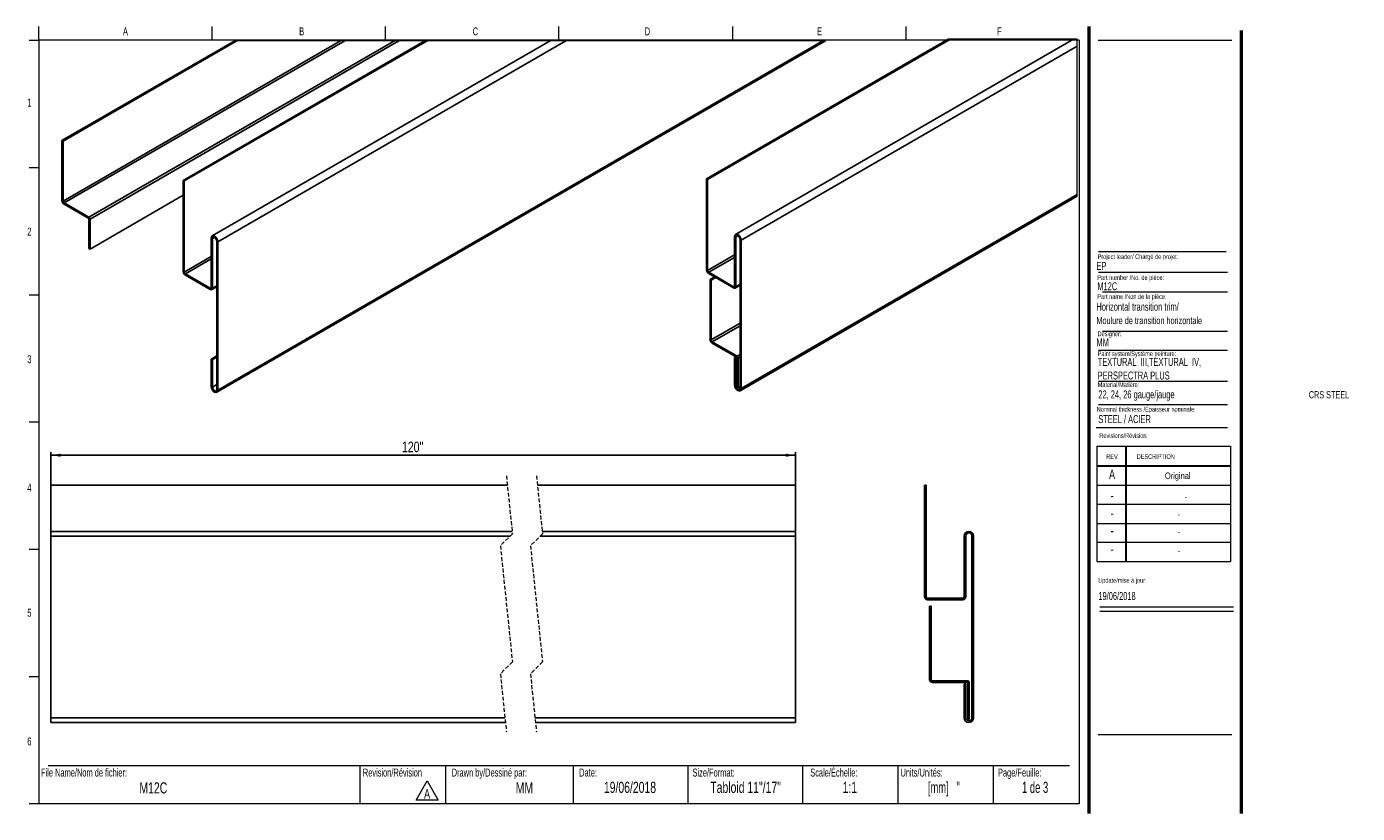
# Model space of a CAD drawing. Header units: millimetres. Extents: x 12 to 455, y 10 to 272.
import ezdxf

# ---------------------------------------------------------------- set-up
doc = ezdxf.new("R2010")
doc.units = ezdxf.units.MM
doc.linetypes.add('HIDDEN', pattern=[1.905, 1.27, -0.635])
doc.layers.add('FORMAT', color=7, linetype='Continuous')
doc.styles.add('SLDTEXTSTYLE0', font='TXT', dxfattribs={"width": 0.7})
doc.styles.add('SLDTEXTSTYLE1', font='TXT', dxfattribs={"width": 0.633333})
doc.styles.add('SLDTEXTSTYLE2', font='TXT', dxfattribs={"width": 0.625})
doc.styles.add('SLDTEXTSTYLE3', font='TXT', dxfattribs={"width": 0.75})
doc.dimstyles.new('SLDDIMSTYLE0', dxfattribs={"dimtxt": 3.5, "dimasz": 3.302, "dimexe": 0, "dimexo": 0.0625, "dimgap": 0.875, "dimtad": 1, "dimdec": 1, "dimrnd": 1e-09, "dimzin": 12, "dimdsep": 46, "dimtxsty": 'SLDTEXTSTYLE3', "dimsah": 1, "dimcen": 0.09, "dimadec": 0, "dimazin": 3, "dimtfac": 1, "dimtdec": 1, "dimtofl": 0, "dimtmove": 0, "dimatfit": 3, "dimfxl": 1, "dimfrac": 2, "dimtolj": 1, "dimtzin": 12, "dimarcsym": 0})

# ---------------------------------------------------------------- blocks, each defined once
blk = doc.blocks.new('SW_NOTE_0')
at = {"color": 0, "linetype": 'Continuous', "lineweight": 0}
for p, q in [((-2.43, 0.39), (1.25, 6.76)), ((1.25, 6.76), (4.92, 0.39)), ((4.92, 0.39), (-2.43, 0.39))]:
    blk.add_line(p, q, dxfattribs=at)
at = {"color": 0, "linetype": 'Continuous', "lineweight": 0, "insert": (1.24, 4.09), "char_height": 3.17, "attachment_point": 2, "style": 'SLDTEXTSTYLE0'}
blk.add_mtext('A', dxfattribs=at)
blk = doc.blocks.new('SW_NOTE_1')
at = {"layer": 'FORMAT', "color": 0, "char_height": 2.6458, "attachment_point": 1, "style": 'SLDTEXTSTYLE0'}
for s, insert in [('TEXTURAL  III,TEXTURAL  IV,', (0, 3.41)), ('PERSPECTRA PLUS', (0, -1.12))]:
    blk.add_mtext(s, dxfattribs=dict(at, insert=insert))
blk = doc.blocks.new('_D')
at = {"layer": 'FORMAT'}
for p, q in [((19.87, 103.19), (19.87, 130.08)), ((19.87, 129.08), (267.67, 129.08)), ((267.67, 103.19), (267.67, 130.08))]:
    blk.add_line(p, q, dxfattribs=at)
for points in [[(19.87, 129.08), (23.18, 128.57), (23.18, 129.59)], [(267.67, 129.08), (264.36, 129.59), (264.36, 128.57)]]:
    blk.add_solid(points, dxfattribs=at)
at = {"layer": 'FORMAT', "insert": (136.71, 133.59), "char_height": 3.5, "attachment_point": 1, "style": 'SLDTEXTSTYLE3'}
blk.add_mtext("120''", dxfattribs=at)

msp = doc.modelspace()

# ---------------------------------------------------------------- linework, layer by layer
at = {"color": 7, "linetype": 'Continuous', "lineweight": 18}
for p, q in [((15.91, 267.13), (15.91, 271.63)), ((73.59, 267.13), (73.59, 271.63)), ((131.27, 267.13), (131.27, 271.63)), ((188.94, 267.13), (188.94, 271.63)), ((246.62, 271.63), (246.62, 267.13)), ((304.3, 271.63), (304.3, 267.13)), ((12.73, 267.13), (15.91, 267.13)), ((361.98, 267.13), (15.91, 267.13)), ((15.91, 267.13), (15.91, 13.13)), ((277.61, 266.89), (81.09, 266.89)), ((361.98, 267.13), (361.98, 13.13)), ((368.33, 267.13), (412.78, 267.13)), ((12.73, 224.8), (15.91, 224.8)), ((368.43, 189.98), (411.3, 189.98)), ((12.73, 182.47), (15.91, 182.47)), ((369.77, 183.46), (411.3, 183.46)), ((369.77, 170.37), (411.3, 170.37)), ((368.43, 164.02), (411.3, 164.02)), ((368.43, 153.75), (411.3, 153.75)), ((368.43, 145.93), (411.3, 145.93)), ((12.73, 140.13), (15.91, 140.13)), ((367.68, 138.35), (411.3, 138.35)), ((367.82, 132.05), (412.27, 132.05)), ((367.82, 132.05), (367.82, 93.69)), ((377.35, 132.05), (377.35, 93.69)), ((377.6, 132.05), (377.6, 93.69)), ((412.27, 132.05), (412.27, 93.69)), ((367.82, 125.7), (412.27, 125.7)), ((367.82, 125.44), (412.27, 125.44)), ((367.82, 119.09), (412.27, 119.09)), ((412.27, 112.74), (367.82, 112.74)), ((367.82, 106.39), (412.27, 106.39)), ((12.73, 97.8), (15.91, 97.8)), ((412.27, 100.04), (367.82, 100.04)), ((367.82, 93.69), (412.27, 93.69)), ((368.85, 78.6), (413.3, 78.6)), ((368.85, 77.18), (413.3, 77.18)), ((12.73, 55.47), (15.91, 55.47)), ((19.08, 25.83), (358.81, 25.83)), ((122.72, 25.83), (122.72, 13.13)), ((151.23, 25.83), (151.23, 13.13)), ((193.71, 25.83), (193.71, 13.13)), ((231.81, 25.83), (231.81, 13.13)), ((269.91, 25.83), (269.91, 13.13)), ((301.66, 25.83), (301.66, 13.13)), ((333.41, 25.83), (333.41, 13.13)), ((15.91, 13.13), (12.73, 13.13)), ((361.98, 13.13), (15.91, 13.13))]:
    msp.add_line(p, q, dxfattribs=at)
at = {"color": 7, "linetype": 'Continuous', "lineweight": 50}
for p, q in [((365.16, 271.63), (365.16, 9.96)), ((415.96, 9.96), (415.96, 270.31))]:
    msp.add_line(p, q, dxfattribs=at)
at = {"color": 7, "linetype": 'Continuous', "lineweight": 25}
for p, q in [((23.62, 233.71), (81.09, 266.89)), ((23.98, 213.6), (116.3, 266.89)), ((23.98, 233.51), (81.81, 266.89)), ((24.34, 212.97), (117.74, 266.89)), ((32.6, 208.21), (134.26, 266.89)), ((32.96, 207.58), (135.7, 266.89)), ((63.96, 220.5), (144.33, 266.89)), ((64.32, 220.29), (145.05, 266.89)), ((186.01, 266.89), (73.62, 202.01)), ((75.14, 150.01), (277.61, 266.89)), ((75.46, 200.07), (191.21, 266.89)), ((75.46, 150.71), (276.72, 266.89)), ((238.04, 221.01), (318.41, 267.41)), ((238.4, 220.81), (319.13, 267.41)), ((360.09, 267.41), (247.7, 202.53)), ((249.54, 200.59), (361.32, 265.12)), ((23.62, 233.71), (23.62, 213.8)), ((23.62, 233.71), (23.98, 233.51)), ((23.98, 233.51), (23.98, 213.6)), ((63.96, 220.5), (63.96, 190.2)), ((63.96, 220.5), (64.32, 220.29)), ((64.32, 220.29), (64.32, 190)), ((238.04, 221.01), (238.04, 190.72)), ((238.04, 221.01), (238.4, 220.81)), ((238.4, 220.81), (238.4, 190.51)), ((24.34, 212.97), (32.6, 208.21)), ((24.34, 212.56), (32.6, 207.79)), ((32.96, 197.63), (63.96, 215.53)), ((249.22, 150.53), (361.32, 215.24)), ((249.54, 151.22), (361.32, 215.76)), ((32.6, 207.79), (32.6, 197.83)), ((32.96, 207.58), (32.96, 197.63)), ((73.3, 184.81), (73.3, 201.31)), ((73.66, 184.6), (73.66, 201.11)), ((75.1, 200.28), (75.1, 150.91)), ((75.46, 200.07), (75.46, 150.71)), ((247.38, 185.33), (247.38, 201.83)), ((247.74, 185.12), (247.74, 201.62)), ((249.18, 200.79), (249.18, 151.43)), ((249.54, 200.59), (249.54, 151.22)), ((32.96, 197.63), (32.6, 197.83)), ((64.67, 189.39), (72.96, 184.61)), ((64.67, 188.98), (72.96, 184.2)), ((238.75, 189.91), (247.03, 185.13)), ((238.75, 189.5), (247.03, 184.71)), ((239.21, 187.53), (240.68, 188.38)), ((239.21, 187.53), (239.21, 167.62)), ((239.21, 187.53), (239.57, 187.32)), ((239.57, 187.32), (241.04, 188.17)), ((239.57, 187.32), (239.57, 167.41)), ((73.46, 184.15), (75.1, 185.1)), ((247.53, 184.66), (249.18, 185.61)), ((239.93, 166.79), (248.19, 162.02)), ((239.93, 166.38), (248.19, 161.61)), ((73.3, 161.08), (75.1, 162.11)), ((73.3, 151.95), (73.3, 161.08)), ((73.3, 161.08), (73.66, 160.87)), ((73.66, 160.87), (75.1, 161.7)), ((73.66, 151.74), (73.66, 160.87)), ((247.38, 161.59), (247.8, 161.83)), ((247.38, 152.47), (247.38, 161.59)), ((247.38, 161.59), (247.74, 161.39)), ((247.74, 161.39), (248.15, 161.63)), ((247.74, 152.26), (247.74, 161.39)), ((248.19, 161.61), (248.19, 151.65)), ((248.55, 161.4), (248.55, 151.44)), ((248.55, 151.44), (248.19, 151.65)), ((248.55, 151.44), (249.18, 151.81)), ((19.87, 119.08), (171.78, 119.08)), ((19.87, 119.08), (19.87, 103.72)), ((181.78, 119.08), (267.67, 119.08)), ((267.67, 119.08), (267.67, 103.72)), ((310.56, 119.08), (310.56, 81.98)), ((310.56, 119.08), (311.06, 119.08)), ((311.06, 119.08), (311.06, 81.98)), ((173.38, 103.72), (19.87, 103.72)), ((19.87, 103.72), (19.87, 102.19)), ((19.87, 102.19), (19.87, 41.74)), ((19.87, 102.19), (172.69, 102.19)), ((182.69, 102.19), (267.67, 102.19)), ((267.67, 103.72), (183.38, 103.72)), ((267.67, 103.72), (267.67, 102.19)), ((267.67, 102.19), (267.67, 41.74)), ((323.76, 81.98), (323.76, 102.19)), ((324.27, 81.98), (324.27, 102.19)), ((326.3, 102.19), (326.3, 41.74)), ((326.81, 102.19), (326.81, 41.74)), ((311.56, 81.49), (323.27, 81.49)), ((311.56, 80.98), (323.27, 80.98)), ((312.21, 78.9), (312.21, 54.52)), ((312.21, 78.9), (312.71, 78.9)), ((312.71, 78.9), (312.71, 54.52)), ((313.22, 54.01), (324.91, 54.01)), ((313.22, 53.5), (324.91, 53.5)), ((324.91, 53.5), (324.91, 41.31)), ((325.41, 53.5), (325.41, 41.31)), ((323.76, 41.74), (323.76, 52.92)), ((323.76, 52.92), (324.27, 52.92)), ((324.27, 41.74), (324.27, 52.92)), ((19.87, 41.74), (170.97, 41.74)), ((19.87, 41.74), (19.87, 40.22)), ((19.87, 40.22), (171.13, 40.22)), ((180.97, 41.74), (267.67, 41.74)), ((181.13, 40.22), (267.67, 40.22)), ((267.67, 41.74), (267.67, 40.22)), ((325.41, 41.31), (324.91, 41.31))]:
    msp.add_line(p, q, dxfattribs=at)
at = {"color": 8, "linetype": 'Continuous', "lineweight": 25}
for p, q in [((73.66, 201.11), (74.38, 201.52)), ((247.74, 201.62), (248.46, 202.04)), ((64.32, 190), (73.3, 195.18)), ((238.4, 190.51), (247.38, 195.7)), ((238.75, 189.91), (247.38, 194.89)), ((64.67, 189.39), (73.3, 194.38)), ((247.74, 185.12), (249.18, 185.95)), ((72.96, 184.61), (73.3, 184.81)), ((73.66, 184.6), (75.1, 185.43)), ((247.03, 185.13), (247.38, 185.33)), ((239.57, 167.41), (249.18, 172.96)), ((239.93, 166.79), (249.18, 172.13)), ((248.19, 162.02), (249.18, 162.59)), ((248.55, 161.4), (249.18, 161.76)), ((73.66, 151.74), (75.1, 152.57)), ((247.74, 152.26), (248.19, 152.52))]:
    msp.add_line(p, q, dxfattribs=at)
at = {"color": 7, "linetype": 'HIDDEN', "lineweight": 18}
for p, q in [((171.45, 122.26), (173.45, 102.95)), ((181.45, 122.26), (183.45, 102.95)), ((173.45, 102.95), (169.45, 98.95)), ((183.45, 102.95), (179.45, 98.95)), ((169.45, 98.95), (173.45, 60.35)), ((179.45, 98.95), (183.45, 60.35)), ((173.45, 60.35), (169.45, 56.35)), ((183.45, 60.35), (179.45, 56.35)), ((169.45, 56.35), (171.45, 37.04)), ((179.45, 56.35), (181.45, 37.04))]:
    msp.add_line(p, q, dxfattribs=at)
at = {"color": 7, "linetype": 'Continuous', "lineweight": 18, "flags": 128}
msp.add_lwpolyline([(361.32, 215.24), (361.32, 215.76), (361.32, 265.12), (361.32, 267.41), (360.09, 267.41), (319.13, 267.41), (318.41, 267.41)], dxfattribs=at)
at = {"color": 7, "linetype": 'Continuous', "lineweight": 25, "flags": 128}
for points in [[(73.3, 201.31), (73.39, 201.74), (73.62, 202.01), (73.97, 202.08), (74.38, 201.94), (74.79, 201.6), (75.14, 201.13), (75.38, 200.59), (75.46, 200.07)], [(73.66, 201.11), (73.72, 201.39), (73.87, 201.57), (74.11, 201.62), (74.38, 201.52), (74.66, 201.3), (74.89, 200.98), (75.04, 200.62), (75.1, 200.28)], [(247.38, 201.83), (247.46, 202.26), (247.7, 202.53), (248.05, 202.6), (248.46, 202.45), (248.87, 202.12), (249.22, 201.65), (249.45, 201.11), (249.54, 200.59)], [(247.74, 201.62), (247.79, 201.91), (247.95, 202.09), (248.18, 202.13), (248.46, 202.04), (248.73, 201.82), (248.97, 201.5), (249.12, 201.14), (249.18, 200.79)], [(75.46, 150.71), (75.38, 150.28), (75.14, 150.01), (74.79, 149.94), (74.38, 150.08), (73.97, 150.42), (73.62, 150.89), (73.39, 151.43), (73.3, 151.95)], [(75.1, 150.91), (75.04, 150.63), (74.89, 150.45), (74.66, 150.4), (74.38, 150.5), (74.11, 150.72), (73.87, 151.04), (73.72, 151.39), (73.66, 151.74)], [(249.54, 151.22), (249.45, 150.8), (249.22, 150.53), (248.87, 150.46), (248.46, 150.6), (248.05, 150.94), (247.7, 151.41), (247.46, 151.95), (247.38, 152.47)], [(249.18, 151.43), (249.12, 151.15), (248.97, 150.97), (248.73, 150.92), (248.46, 151.02), (248.18, 151.24), (247.95, 151.55), (247.79, 151.91), (247.74, 152.26)]]:
    msp.add_lwpolyline(points, dxfattribs=at)
at = {"color": 7, "linetype": 'Continuous', "lineweight": 25}
for centre, radius, start, end in [((25.18, 213.87), 1.56, 182.6012, 237.3986), ((24.76, 213.63), 0.781, 182.6112, 237.3915), ((32.18, 207.55), 0.781, 2.604, 57.4011), ((239.58, 190.79), 1.54, 182.6061, 237.3923), ((239.16, 190.55), 0.756, 182.6013, 237.3926), ((65.5, 190.27), 1.54, 182.6061, 237.3923), ((65.08, 190.03), 0.756, 182.6013, 237.3926), ((73.09, 184.78), 0.215, 230.7933, 9.2227), ((73.23, 184.53), 0.437, 230.7962, 9.2139), ((247.17, 185.29), 0.215, 230.7933, 9.2227), ((247.31, 185.05), 0.437, 230.7962, 9.2139), ((240.77, 167.69), 1.56, 182.6004, 237.3994), ((240.35, 167.45), 0.781, 182.6025, 237.4002), ((247.77, 161.36), 0.781, 2.6083, 57.3944), ((325.29, 102.19), 1.52, 0, 180), ((325.29, 102.19), 1.02, 0, 180), ((311.56, 81.98), 1, 180, 270), ((311.56, 81.98), 0.492, 180, 270), ((323.27, 81.98), 0.492, 270, 360), ((323.27, 81.98), 1, 270, 0), ((313.22, 54.52), 1.02, 180, 270), ((313.22, 54.52), 0.508, 180, 270), ((324.91, 53.5), 0.508, 360, 90), ((325.29, 41.74), 1.52, 180, 360), ((325.29, 41.74), 1.02, 180, 360)]:
    msp.add_arc(centre, radius, start, end, dxfattribs=at)
at = {"layer": 'FORMAT', "color": 250, "lineweight": 18, "true_color": 0x454545}
msp.add_line((368.43, 196.79), (410.86, 196.79), dxfattribs=at)
at = {"layer": 'FORMAT', "lineweight": 18}
msp.add_line((368.33, 36.23), (412.78, 36.23), dxfattribs=at)

# ---------------------------------------------------------------- block references
at = {"color": 7, "linetype": 'Continuous', "lineweight": 0}
msp.add_blockref('SW_NOTE_0', (143.84, 13.97), dxfattribs=at)
at = {"layer": 'FORMAT'}
msp.add_blockref('SW_NOTE_1', (368.14, 158.04), dxfattribs=at)

# ---------------------------------------------------------------- texts
at = {"color": 7, "linetype": 'Continuous', "lineweight": 0}
for s, insert, char_height, attachment_point, style in [('A', (44.74, 271.37), 2.65, 2, 'SLDTEXTSTYLE0'), ('B', (103.37, 271.37), 2.65, 2, 'SLDTEXTSTYLE0'), ('C', (161.14, 271.37), 2.65, 2, 'SLDTEXTSTYLE0'), ('D', (218.38, 271.37), 2.65, 2, 'SLDTEXTSTYLE0'), ('E', (275.66, 271.37), 2.65, 2, 'SLDTEXTSTYLE0'), ('F', (335.47, 271.37), 2.65, 2, 'SLDTEXTSTYLE0'), ('1', (12.79, 247.7), 2.65, 2, 'SLDTEXTSTYLE0'), ('2', (12.79, 204.77), 2.65, 2, 'SLDTEXTSTYLE0'), ('Project leader/ Chargé de projet:', (368.12, 195.91), 1.5875, 1, 'SLDTEXTSTYLE0'), ('EP', (367.72, 193.36), 2.646, 1, 'SLDTEXTSTYLE0'), ('Part number /No. de pièce:', (368.03, 188.96), 1.5875, 1, 'SLDTEXTSTYLE0'), ('M12C', (368.03, 186.6), 2.646, 1, 'SLDTEXTSTYLE0'), ('Designer:', (368.12, 170.25), 1.587, 1, 'SLDTEXTSTYLE0'), ('MM', (367.72, 167.93), 2.646, 1, 'SLDTEXTSTYLE0'), ('Paint system/Système peinture:', (368.14, 163.64), 1.5875, 1, 'SLDTEXTSTYLE0'), ('3', (12.79, 162.33), 2.65, 2, 'SLDTEXTSTYLE0'), ('CRS STEEL', (438.35, 150.39), 2.381, 1, 'SLDTEXTSTYLE0'), ('Nominal thickness /Épaisseur nominale:', (367.8, 145.17), 1.5875, 1, 'SLDTEXTSTYLE0'), ('STEEL / ACIER', (368.35, 142.41), 2.6458, 1, 'SLDTEXTSTYLE0'), ('Revisions/Révision', (368.7, 136.38), 1.5875, 1, 'SLDTEXTSTYLE0'), ('REV.', (371, 129.42), 1.587, 1, 'SLDTEXTSTYLE0'), ('DESCRIPTION', (381.11, 129.42), 1.5875, 1, 'SLDTEXTSTYLE0'), ('A', (372.92, 124.31), 3.17, 2, 'SLDTEXTSTYLE0'), ('4', (12.79, 119.6), 2.65, 2, 'SLDTEXTSTYLE0'), ('Original', (394.77, 123.33), 2.117, 2, 'SLDTEXTSTYLE0'), ('-', (372.96, 117.28), 3.17, 2, 'SLDTEXTSTYLE0'), ('-', (397.44, 116.3), 2.12, 2, 'SLDTEXTSTYLE0'), ('-', (372.96, 111.46), 3.17, 2, 'SLDTEXTSTYLE0'), ('-', (395.11, 110.47), 2.12, 2, 'SLDTEXTSTYLE0'), ('-', (372.96, 105.59), 3.17, 2, 'SLDTEXTSTYLE0'), ('-', (395.11, 104.6), 2.12, 2, 'SLDTEXTSTYLE0'), ('-', (372.96, 99.42), 3.17, 2, 'SLDTEXTSTYLE0'), ('-', (395.11, 98.44), 2.12, 2, 'SLDTEXTSTYLE0'), ('Update/mise à jour:', (368.32, 88.26), 1.5875, 1, 'SLDTEXTSTYLE0'), ('19/06/2018', (368.37, 83.57), 2.646, 1, 'SLDTEXTSTYLE0'), ('5', (12.79, 78.02), 2.65, 2, 'SLDTEXTSTYLE0'), ('6', (12.79, 35.25), 2.65, 2, 'SLDTEXTSTYLE0'), ('File Name/Nom de fichier:', (16.64, 24.86), 2.6458, 1, 'SLDTEXTSTYLE0'), ('Revision/Révision', (123.7, 24.86), 2.6458, 1, 'SLDTEXTSTYLE0'), ('Drawn by/Dessiné par:', (153.25, 24.86), 2.6458, 1, 'SLDTEXTSTYLE0'), ('Date:', (195.67, 24.86), 2.646, 1, 'SLDTEXTSTYLE0'), ('Size/Format:', (233.36, 24.86), 2.6458, 1, 'SLDTEXTSTYLE0'), ('Scale/Échelle:', (272.53, 24.86), 2.6458, 1, 'SLDTEXTSTYLE0'), ('Units/Unités:', (302.54, 24.86), 2.6458, 1, 'SLDTEXTSTYLE0'), ('Page/Feuille:', (334.98, 24.86), 2.6458, 1, 'SLDTEXTSTYLE0'), ('M12C', (54.02, 20.3), 3.704, 2, 'SLDTEXTSTYLE0'), ('MM', (177.45, 20.3), 3.704, 2, 'SLDTEXTSTYLE0'), ('19/06/2018', (212.57, 20.47), 3.704, 2, 'SLDTEXTSTYLE0'), ('Tabloid 11"/17"', (251.03, 20.47), 3.7042, 2, 'SLDTEXTSTYLE0'), ('1:1', (285.69, 20.47), 3.704, 2, 'SLDTEXTSTYLE0'), ('[mm]   "', (316.97, 20.47), 3.704, 2, 'SLDTEXTSTYLE2'), ('1 de 3', (347.33, 20.47), 3.704, 2, 'SLDTEXTSTYLE1')]:
    msp.add_mtext(s, dxfattribs=dict(at, insert=insert, char_height=char_height, attachment_point=attachment_point, style=style))
at = {"layer": 'FORMAT', "attachment_point": 1, "style": 'SLDTEXTSTYLE0'}
for s, insert, char_height in [('Part name /Non de la pièce:', (368.03, 182.64), 1.5875), ('Horizontal transition trim/', (367.72, 179.79), 2.6458), ('Moulure de transition horizontale', (367.72, 175.07), 2.3813), ('Material/Matière:', (368.14, 153.34), 1.5875), ('22, 24, 26 gauge/jauge', (368.38, 150.63), 2.6458)]:
    msp.add_mtext(s, dxfattribs=dict(at, insert=insert, char_height=char_height))

# ---------------------------------------------------------------- dimensions: what is measured, and where the dimension line sits
at = {"layer": 'FORMAT'}
dim = msp.add_linear_dim(base=(267.67, 129.08), p1=(19.87, 102.19), p2=(267.67, 102.19), text="120''", dimstyle='SLDDIMSTYLE0', dxfattribs=at)
dim.commit()
dim.dimension.update_dxf_attribs({"geometry": '_D', "text_midpoint": (141.51, 129.08), "dimtype": 160})

doc.saveas('drawing.dxf')
